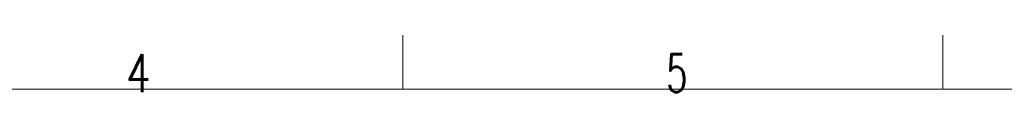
# Model space of a CAD drawing. Header units: inches. Extents: x 0 to 23760, y -13 to 16800.
# Tile 114 of 207: x 6462 to 10107, y 16587 to 16800. Entities that reach past the tile are written whole.
import ezdxf

# ---------------------------------------------------------------- set-up
doc = ezdxf.new("R2010")
doc.units = ezdxf.units.IN
doc.layers.add('210', color=7, linetype='Continuous', true_color=0xffffff)
doc.styles.add('latin_extended', font='simplex.shx')

msp = doc.modelspace()

# ---------------------------------------------------------------- linework, layer by layer
at = {"layer": '210', "color": 7, "linetype": 'Continuous', "lineweight": 18}
for p, q in [((7880, 16600), (7880, 16800)), ((9880, 16600), (9880, 16800)), ((200, 16600), (23560, 16600))]:
    msp.add_line(p, q, dxfattribs=at)

# ---------------------------------------------------------------- texts
at = {"layer": '210', "color": 211, "linetype": 'Continuous', "lineweight": 18, "char_height": 140, "attachment_point": 7, "line_spacing_factor": 0.963855, "style": 'latin_extended'}
for s, insert in [('\\W0.7656;4', (6855.328, 16589.303)), ('\\W0.6563;5', (8855.328, 16589.303))]:
    msp.add_mtext(s, dxfattribs=dict(at, insert=insert))

doc.saveas('drawing.dxf')
